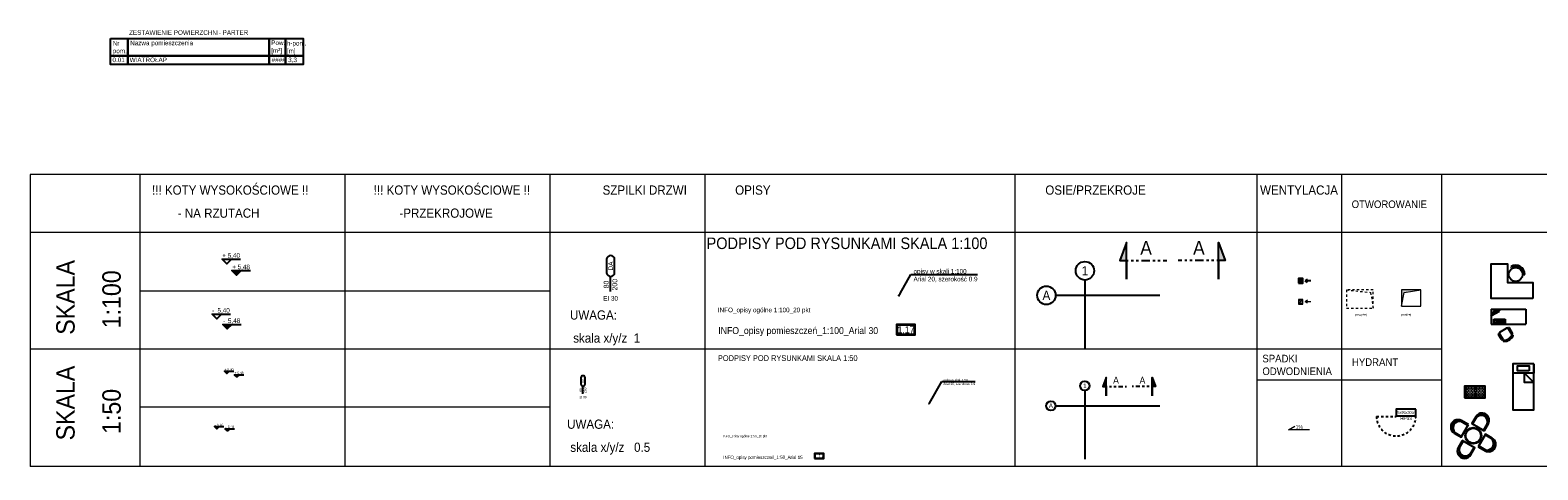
# Model space of a CAD drawing. Header units: metres. Extents: x 6502846 to 6512378, y 5892705 to 5896166.
# Tile 11 of 73: x 6503795 to 6503861, y 5894684 to 5894703. Entities that reach past the tile are written whole.
import ezdxf
from ezdxf import colors
from ezdxf.entities.mleader import LeaderData, LeaderLine
from ezdxf.enums import TextEntityAlignment as Align
from ezdxf.math import Vec2, Vec3

# ---------------------------------------------------------------- set-up
doc = ezdxf.new("R2010")
doc.units = ezdxf.units.M
doc.header["$MEASUREMENT"] = 0
for name, pattern in [('1KS_2KP-50', [37.05, 12, 6, -6.35, 0, -6.35, 0, -6.35]), ('ACAD_ISO03W100', [30, 12, -18]), ('DASHDOT', [1, 0.5, -0.25, 0, -0.25]), ('DASHED', [0.75, 0.5, -0.25]), ('OS_MODU-50', [96, 48, -24, 0, -24]), ('Osie$0$CONTINOUS', [0])]:
    doc.linetypes.add(name, pattern=pattern)
doc.layers.get('0').update_dxf_attribs({"color": 2})
for name, color, linetype, lineweight in [('_tabelki_ramki_cienkie', 251, 'Continuous', 5), ('A_spadki i odwodnienia', 134, 'Continuous', 0), ('A_wentylacja', 216, 'Continuous', 9), ('I_widok powyżej', 213, 'ACAD_ISO03W100', 15), ('I_widok_cienki', 152, 'Continuous', 5)]:
    doc.layers.add(name, color=color, linetype=linetype, lineweight=lineweight)
for name, color, linetype in [('A_hydranty', 20, 'Continuous'), ('A_wyposażenie_meble', 17, 'Continuous'), ('I_wentylacja', 105, 'Continuous'), ('INFO_linie przekrojowe', 33, '1KS_2KP-50'), ('INFO_opisy', 34, 'Continuous'), ('INFO_opisy pomieszczeń', 12, 'Continuous'), ('INFO_opisy stolarki', 32, 'Continuous'), ('INFO_osie', 35, 'OS_MODU-50'), ('INFO_rzędne', 21, 'Continuous')]:
    doc.layers.add(name, color=color, linetype=linetype)
doc.styles.add('ARCHENIKA_100_etykiety', font='arial.ttf', dxfattribs={"width": 0.9, "height": 30})
doc.styles.add('ARCHENIKA_100_opisy', font='arial.ttf', dxfattribs={"width": 0.9, "height": 20})
doc.styles.add('ARCHENIKA_100_podpisy', font='arial.ttf', dxfattribs={"width": 0.9, "height": 50})
doc.styles.add('ARCHENIKA_100_wymiary', font='arial.ttf', dxfattribs={"width": 0.9, "height": 15})
doc.styles.add('ARCHENIKA_50', font='arial.ttf', dxfattribs={"width": 0.9, "height": 10})
doc.styles.add('ARCHENIKA_50_etykiety', font='ARIALN.TTF', dxfattribs={"width": 0.9, "height": 15})
doc.styles.add('ARCHENIKA_50_podpisy', font='ARIALN.TTF', dxfattribs={"width": 0.9, "height": 25})
doc.styles.add('Arial', font='arial.ttf', dxfattribs={"width": 0.9})
doc.styles.add('CP_ATTR', font='romans.shx')
doc.styles.add('MPP_opisy_1-100', font='romans.shx', dxfattribs={"width": 0.6, "height": 25})

# ---------------------------------------------------------------- blocks, each defined once
blk = doc.blocks.new('kota wysokościowa względna wykończeniowa')
blk.add_lwpolyline([(20, 20), (0, 0), (-20, 20), (60, 20)])
at = {"style": 'Arial'}
for tag, p in [('%%P', (-20, 20)), ('205', (0, 20))]:
    blk.add_attdef(tag, text='', height=20, dxfattribs=at).set_placement(p, align=Align.BOTTOM_LEFT)
blk = doc.blocks.new('kota stropowa GORNA')
blk.add_lwpolyline([(18.5, -50.6), (-1.5, -70.6), (-21.5, -50.6), (58.5, -50.6)])
blk.add_solid([(-21.5, -50.6), (18.5, -50.6), (-1.5, -70.6), (18.5, -50.6)])
at = {"style": 'Arial'}
for tag, p in [('-', (-20, -25)), ('205', (0, -25))]:
    blk.add_attdef(tag, text='', height=20, dxfattribs=at).set_placement(p, align=Align.TOP_LEFT)
blk = doc.blocks.new('linia przekroju')
at = {"linetype": 'Continuous', "lineweight": 5}
h = blk.add_hatch(color=256, dxfattribs=at)
h.dxf.hatch_style = 1
h.paths.add_polyline_path([(0, -40.5), (0, 39.3), (14.4, 0), (0, 0)])
at = {"linetype": 'Continuous'}
blk.add_lwpolyline([(0, -40.5), (0, 39.3), (14.4, 0), (0, 0)], close=True, dxfattribs=at)
blk.add_lwpolyline([(14.4, 0), (-87.6, -0.1)])
at = {"linetype": 'Continuous', "style": 'ARCHENIKA_100_etykiety', "width": 0.9, "flags": 8}
blk.add_attdef('NR_PRZEKROJU', (-55.1, 12.6), '', height=30, dxfattribs=at)
blk = doc.blocks.new('zestawienie powierzchni')
at = {"linetype": 'Continuous', "lineweight": -3}
for points in [[(0, 45.8), (75.5, 45.8), (75.5, 8.3), (0, 8.3)], [(75.5, 45.8), (689.9, 45.8), (689.9, 8.3), (75.5, 8.3)], [(689.9, 45.8), (760, 45.8), (760, 8.3), (689.9, 8.3)], [(760, 45.8), (836.3, 45.8), (836.3, 8.3), (760, 8.3)]]:
    blk.add_lwpolyline(points, close=True, dxfattribs=at)
at = {"linetype": 'Continuous', "lineweight": -3, "style": 'ARCHENIKA_100_opisy', "width": 0.9}
blk.add_attdef('NR_POM', (8.6, 8.1), '', height=20, dxfattribs=at)
at = {"style": 'ARCHENIKA_100_opisy', "width": 0.9}
for tag, p in [('POM', (83.4, 8.1)), ('POW.', (699.9, 8.1)), ('WYS.', (771.3, 8.1))]:
    blk.add_attdef(tag, p, '', height=20, dxfattribs=at)
blk = doc.blocks.new('M_1')
at = {"layer": 'INFO_opisy stolarki'}
blk.add_line((0, -65), (0, 0), dxfattribs=at)
blk.add_lwpolyline([(-17.5, 73.7), (-17.5, 17.5, 1), (17.5, 17.5), (17.5, 73.7, 1)], format="xyb", close=True, dxfattribs=at)
at = {"layer": 'INFO_opisy stolarki', "style": 'Arial'}
blk.add_attdef('ADS_DRZWI:SYMBOL', text='', height=20, rotation=90, dxfattribs=at).set_placement((0, 45.6), align=Align.MIDDLE)
at = {"layer": 'INFO_opisy stolarki', "linetype": 'ByBlock', "style": 'Arial', "width": 0.9}
for tag, p in [('ADS_DRZWI:SZEROKOŚĆ', (-8, -34.5)), ('ADS_DRZWI:WYSOKOŚĆ', (29, -35.5))]:
    blk.add_attdef(tag, text='', height=20, rotation=90, dxfattribs=at).set_placement(p, align=Align.CENTER)
at = {"layer": 'INFO_opisy stolarki', "color": 1, "style": 'Arial'}
blk.add_attdef('ADS_DRZWI:ODPORNOŚĆ_OGNIOWA', text='', height=22, dxfattribs=at).set_placement((-0.1, -110.8), align=Align.BOTTOM_CENTER)
blk = doc.blocks.new('_Dot')
at = {"color": 0, "linetype": 'ByBlock', "lineweight": -2}
blk.add_line((-0.5, 0), (-1, 0), dxfattribs=at)
at = {"color": 0, "linetype": 'ByBlock', "const_width": 0.5}
blk.add_lwpolyline([(-0.25, 0, 1), (0.25, 0, 1)], format="xyb", close=True, dxfattribs=at)
blk = doc.blocks.new('metka pom')
h = blk.add_hatch(color=256)
h.paths.add_polyline_path([(-13.5, -39.4), (67.7, -39.4), (67.7, 5.5), (-13.5, 5.5)])
h.paths.add_polyline_path([(-10.9, -36.8), (65.1, -36.8), (65.1, 2.8), (-10.9, 2.8)], flags=16)
for points in [[(-13.5, -39.4), (67.7, -39.4), (67.7, 5.5), (-13.5, 5.5)], [(-10.9, -36.8), (65.1, -36.8), (65.1, 2.8), (-10.9, 2.8)]]:
    blk.add_lwpolyline(points, close=True)
at = {"style": 'ARCHENIKA_100_etykiety', "width": 0.9}
blk.add_attdef('NR_POM', text='', height=30, dxfattribs=at).set_placement((27.7, -17.7), align=Align.MIDDLE)
blk = doc.blocks.new('strzałka wentylacja')
for points in [[(-24, 0), (0, 0)], [(-10.4, 6), (0, 0)], [(-10.4, -6), (0, 0)]]:
    blk.add_lwpolyline(points)
blk = doc.blocks.new('I_wentylacja')
blk.add_line((4.3, 4.3), (15.7, 15.7, 0))
blk.add_lwpolyline([(0, 0), (20, 0), (20, 20), (0, 20)], close=True)
blk.add_circle((10, 10), 8)
at = {"style": 'Arial', "width": 0.9}
blk.add_attdef('NR', text='', height=8, dxfattribs=at).set_placement((10, 10, 0), align=Align.MIDDLE)
blk = doc.blocks.new('*U447')
at = {"ltscale": 20}
h = blk.add_hatch(color=256, dxfattribs=at)
h.dxf.hatch_style = 1
h.paths.add_polyline_path([(10.6, -10.6), (82.9, 0), (0, 0), (0, -70.3)])
for points in [[(82.9, 0), (0, 0), (0, -70.3), (82.9, -70.3)], [(10.6, -10.6), (82.9, 0), (0, 0), (0, -70.3)]]:
    blk.add_lwpolyline(points, close=True, dxfattribs=at)
blk = doc.blocks.new('*U449')
at = {"linetype": 'DASHED', "ltscale": 20}
blk.add_lwpolyline([(0, -115.2), (10.6, -10.6), (78.4, 0)], dxfattribs=at)
blk.add_lwpolyline([(78.4, 0), (0, 0), (0, -115.2), (78.4, -115.2)], close=True, dxfattribs=at)
blk = doc.blocks.new('stolik 4os')
for points in [[(54582.5, -29698.3), (54582.5, -29664, 1), (54519.5, -29664), (54519.5, -29698.3)], [(54578.6, -29698.3), (54578.6, -29664, 1), (54523.5, -29664), (54523.5, -29698.3)], [(54509, -29709.8), (54474.7, -29709.8, 1), (54474.7, -29772.8), (54509, -29772.8)], [(54509, -29713.7), (54474.7, -29713.7, 1), (54474.7, -29768.8), (54509, -29768.8)], [(54594, -29771.8), (54628.3, -29771.8, 1), (54628.3, -29708.8), (54594, -29708.8)], [(54594, -29767.9), (54628.3, -29767.9, 1), (54628.3, -29712.7), (54594, -29712.7)], [(54520.5, -29783.3), (54520.5, -29817.6, 1), (54583.5, -29817.6), (54583.5, -29783.3)], [(54524.5, -29783.3), (54524.5, -29817.6, 1), (54579.6, -29817.6), (54579.6, -29783.3)]]:
    blk.add_lwpolyline(points, format="xyb", close=True)
at = {"ltscale": 0.5}
for radius in [35, 32.5]:
    blk.add_circle((54551.5, -29740.8), radius, dxfattribs=at)
for centre, start, end in [((54551, -29671.9), 11.47834, 168.52166), ((54482.6, -29741.3), 101.47834, 258.52166), ((54620.4, -29740.3), 281.47834, 78.52166), ((54552, -29809.7), 191.47834, 348.52166)]:
    blk.add_arc(centre, 28.1, start, end)
blk = doc.blocks.new('krzeslo1')
for p, q in [((-7465.6, -14640.2), (-7468.1, -14635.9)), ((-7413.1, -14670.5), (-7408.1, -14670.5))]:
    blk.add_line(p, q)
blk.add_circle((-7448.1, -14670.5), 30)
for radius in [40, 35]:
    blk.add_arc((-7448.1, -14670.5), radius, 0, 120)
blk = doc.blocks.new('A$C04C6409C')
for p, q in [((0, 319), (0, 55)), ((20, 339), (20, 339)), ((20, 35), (20, 35)), ((37, 412), (37, 412)), ((40, 319), (40, 55)), ((55, 345), (55, 50)), ((445, 0), (105, 0)), ((255, 510), (295, 510)), ((255, 500), (255, 510)), ((255, 439), (255, 460)), ((295, 510), (295, 500)), ((295, 460), (295, 439)), ((495, 345), (495, 50)), ((510, 319), (510, 55)), ((513, 412), (513, 412)), ((530, 339), (530, 339)), ((530, 35), (530, 35)), ((550, 319), (550, 55))]:
    blk.add_line(p, q)
for centre, major_axis, start_param, end_param in [((20, 319), (14.1, 14.1), 0.785398, 2.356194), ((20, 55), (-14.1, 14.1), 0.785398, 2.356194), ((20, 319), (14.1, 14.1), 5.497787, 7.068583), ((20, 55), (-14.1, 14.1), 2.356194, 3.926991), ((54, 422), (14.1, 14.1), 1.296747, 2.911882), ((54, 422), (14.1, 14.1), 2.911882, 4.438339), ((275, 29), (333, 333), 0.27405, 1.296747), ((105, 345), (35.4, 35.4), 1.306944, 2.356194), ((105, 50), (-35.4, 35.4), 0.785398, 2.356194), ((275, 29), (305, 305), 0.27405, 1.296747), ((275, 49), (277, 277), 0.263853, 1.306944), ((445, 50), (-35.4, 35.4), 2.356194, 3.926991), ((445, 345), (35.4, 35.4), 5.497787, 6.547038), ((496, 422), (-14.1, 14.1), 1.844846, 3.371303), ((496, 422), (-14.1, 14.1), 3.371303, 4.986439), ((530, 319), (14.1, 14.1), 0.785398, 2.356194), ((530, 55), (-14.1, 14.1), 0.785398, 2.356194), ((530, 319), (14.1, 14.1), 5.497787, 7.068583), ((530, 55), (-14.1, 14.1), 2.356194, 3.926991)]:
    blk.add_ellipse(centre, major_axis=major_axis, ratio=1, start_param=start_param, end_param=end_param)
at = {"linetype": 'ByBlock', "style": 'CP_ATTR', "flags": 9}
for tag, p in [('PRODUCT-TYPE', (183, 492)), ('NAME', (183, 492)), ('GROUP', (183, 492)), ('NUMBER', (183, 492)), ('PRODUCER', (183, 492)), ('ARTICLE', (183, 492)), ('ORDER-NO', (183, 491)), ('CHARACTER', (183, 492)), ('WEIGHT', (183, 492)), ('OTHER', (183, 492)), ('PRICE', (183, 491))]:
    blk.add_attdef(tag, text='', height=0.05, dxfattribs=at).set_placement(p, align=Align.MIDDLE_LEFT)
blk = doc.blocks.new('A$C1B363780')
for p, q in [((0, 160), (500, 160)), ((0, 0), (0, 160)), ((90, 145), (15, 145)), ((15, 145), (15, 45)), ((15, 45), (90, 45)), ((90, 45), (90, 145)), ((168, 145), (108, 145)), ((108, 145), (108, 125)), ((108, 125), (128, 125)), ((108, 45), (108, 85)), ((108, 85), (168, 85)), ((168, 65), (108, 65)), ((168, 45), (108, 45)), ((108, 15), (108, 35)), ((108, 35), (168, 35)), ((168, 15), (108, 15)), ((128, 125), (128, 145)), ((128, 105), (128, 125)), ((148, 125), (128, 125)), ((148, 105), (128, 105)), ((128, 85), (128, 45)), ((128, 15), (128, 35)), ((148, 125), (148, 145)), ((148, 125), (148, 105)), ((148, 125), (168, 125)), ((148, 85), (148, 45)), ((148, 35), (148, 15)), ((168, 125), (168, 145)), ((168, 85), (168, 45)), ((168, 35), (168, 15)), ((485, 145), (185, 145)), ((185, 145), (185, 45)), ((185, 45), (485, 45)), ((485, 35), (185, 35)), ((185, 35), (185, 15)), ((185, 15), (485, 15)), ((255, 145), (255, 125)), ((255, 125), (415, 125)), ((415, 125), (415, 145)), ((485, 45), (485, 145)), ((485, 15), (485, 35)), ((500, 160), (500, 0)), ((500, 0), (0, 0))]:
    blk.add_line(p, q)
at = {"linetype": 'ByBlock', "style": 'CP_ATTR', "text_generation_flag": 4, "width": 2, "flags": 9}
for tag, p in [('OTHER', (134, 159)), ('PRICE', (134, 159)), ('EQUIPMENT', (134, 159)), ('QUANTITY', (134, 159)), ('WEIGHT', (134, 159)), ('CHARACTER', (134, 159)), ('ORDER-NO', (134, 158)), ('PRODUCT-TYPE', (134, 159)), ('ARTICLE', (134, 159)), ('PRODUCER', (134, 159)), ('NUMBER', (134, 159)), ('GROUP', (134, 159)), ('NAME', (134, 159))]:
    blk.add_attdef(tag, text='', height=0.03, dxfattribs=at).set_placement(p, align=Align.MIDDLE_LEFT)
blk = doc.blocks.new('A$C441439BD')
for p, q in [((5, 146), (0, 111)), ((0, 111), (396, 56)), ((4, 141), (400, 86)), ((16, 109), (50, 85)), ((341, 44), (50, 85)), ((380, 58), (341, 44)), ((396, 56), (400, 86))]:
    blk.add_line(p, q)
for start, end in [(172.09652, 352.09652), (41.75563, 122.43741)]:
    blk.add_arc((195, 64), 65, start, end)
blk = doc.blocks.new('lozko male2')
for points in [[(-7369.9, -15314.1), (-7369.9, -15354.1), (-7459.9, -15354.1)], [(-7369.9, -15394.5), (-7409.1, -15354.1)], [(-7369.9, -15394.5), (-7409.1, -15394.5), (-7409.1, -15354.1)]]:
    blk.add_lwpolyline(points)
for points in [[(-7369.9, -15314.1), (-7459.9, -15314.1), (-7459.9, -15514.1), (-7369.9, -15514.1)], [(-7389.6, -15344.5), (-7440.2, -15344.5), (-7440.2, -15323.1), (-7389.6, -15323.1)]]:
    blk.add_lwpolyline(points, close=True)
blk = doc.blocks.new('wycieraczka')
h = blk.add_hatch()
h.set_pattern_fill('GOST_GLASS', color=256, angle=315)
h.set_pattern_definition([(0, (0, 0), (6, -6), [5, -7]), (0, (1.5, -1.5), (6, -6), [2, -10]), (0, (1.5, 1.5), (6, -6), [2, -10])])
h.paths.add_polyline_path([(-7881.1, -14384.6), (-7795.1, -14384.6), (-7795.1, -14338.6), (-7881.1, -14338.6)])
for points in [[(-7883.1, -14386.6), (-7793.1, -14386.6), (-7793.1, -14336.6), (-7883.1, -14336.6)], [(-7881.1, -14384.6), (-7795.1, -14384.6), (-7795.1, -14338.6), (-7881.1, -14338.6)]]:
    blk.add_lwpolyline(points, close=True)
blk = doc.blocks.new('*U471')
at = {"lineweight": -3}
blk.add_lwpolyline([(-42.5, 0), (42.5, 0), (42.5, 30), (-42.5, 30)], close=True, dxfattribs=at)
at = {"linetype": 'DASHED', "lineweight": -3}
blk.add_lwpolyline([(127.5, 32), (42.5, 32)], dxfattribs=at)
blk.add_arc((42.5, 32), 85, 0, 180.00038, dxfattribs=at)
at = {"lineweight": -3, "style": 'Arial', "width": 0.9}
for s, height, p in [('85x95x30cm', 12, (0, 15)), ('HP33', 15, (-0.7, 40.5))]:
    blk.add_text(s, height=height, rotation=180, dxfattribs=at).set_placement(p, align=Align.MIDDLE_CENTER)
blk = doc.blocks.new('*U529')
blk.add_lwpolyline([(82.5, 0), (-9.2, 0), (18.8, 16.2)])
blk.add_lwpolyline([(82.5, 0), (-9.2, 0), (18.8, 16.2)])
at = {"style": 'MPP_opisy_1-100', "width": 0.6}
blk.add_attdef('%', (23.4, 4.7), '', height=25, dxfattribs=at)

msp = doc.modelspace()

# ---------------------------------------------------------------- linework, layer by layer
at = {"layer": '_tabelki_ramki_cienkie'}
for p, q in [((6503800.193, 5894691.917), (6503817.995, 5894691.917)), ((6503800.193, 5894686.872), (6503817.995, 5894686.872))]:
    msp.add_line(p, q, dxfattribs=at)
for points in [[(6503795.437, 5894696.961), (6503795.437, 5894684.285)], [(6503809.094, 5894696.961), (6503795.437, 5894696.961)], [(6503800.193, 5894696.961), (6503800.193, 5894684.285)], [(6503809.094, 5894696.961), (6503809.094, 5894684.285)], [(6503817.995, 5894696.961), (6503809.094, 5894696.961)], [(6503817.995, 5894696.961), (6503817.995, 5894684.285)], [(6503826.896, 5894696.961), (6503817.995, 5894696.961)], [(6503824.727, 5894696.961), (6503824.727, 5894684.285)], [(6503916.205, 5894696.961), (6503826.896, 5894696.961)], [(6503838.191, 5894696.961), (6503838.191, 5894684.285)], [(6503848.689, 5894696.961), (6503848.689, 5894684.285)], [(6503852.362, 5894696.961), (6503852.362, 5894684.285)], [(6503856.709, 5894696.961), (6503856.709, 5894684.285)], [(6503916.205, 5894694.439), (6503795.437, 5894694.439)], [(6503795.437, 5894689.395), (6503856.709, 5894689.395)], [(6503848.689, 5894688.053), (6503856.709, 5894688.053)], [(6503916.205, 5894684.285), (6503795.437, 5894684.285)]]:
    msp.add_lwpolyline(points, dxfattribs=at)
at = {"layer": 'A_wyposażenie_meble'}
for p, q in [((6503858.866, 5894691.117), (6503860.366, 5894691.117)), ((6503858.866, 5894691.117), (6503858.866, 5894690.467)), ((6503860.366, 5894691.117), (6503860.366, 5894690.467)), ((6503858.866, 5894690.467), (6503860.366, 5894690.467))]:
    msp.add_line(p, q, dxfattribs=at)
msp.add_lwpolyline([(6503860.669, 5894691.578), (6503858.869, 5894691.578), (6503858.869, 5894693.078), (6503859.569, 5894693.078), (6503859.569, 5894692.278), (6503860.669, 5894692.278), (6503860.669, 5894691.578)], dxfattribs=at)
at = {"layer": 'INFO_opisy', "linetype": 'Continuous', "lineweight": -3}
for points in [[(6503798.92, 5894702.851), (6503799.676, 5894702.851), (6503799.676, 5894702.097), (6503798.92, 5894702.097)], [(6503799.676, 5894702.851), (6503805.82, 5894702.851), (6503805.82, 5894702.097), (6503799.676, 5894702.097)], [(6503805.82, 5894702.851), (6503806.52, 5894702.851), (6503806.52, 5894702.097), (6503805.82, 5894702.097)], [(6503806.52, 5894702.851), (6503807.284, 5894702.851), (6503807.284, 5894702.097), (6503806.52, 5894702.097)]]:
    msp.add_lwpolyline(points, close=True, dxfattribs=at)
at = {"layer": 'INFO_osie', "ltscale": 2}
for p, q in [((6503841.227, 5894692.379), (6503841.227, 5894689.406)), ((6503839.956, 5894691.715), (6503844.481, 5894691.715))]:
    msp.add_line(p, q, dxfattribs=at)
at = {"layer": 'INFO_osie'}
for p, q in [((6503841.223, 5894687.588), (6503841.223, 5894684.614)), ((6503839.952, 5894686.923), (6503844.476, 5894686.923))]:
    msp.add_line(p, q, dxfattribs=at)
at = {"layer": 'INFO_osie', "linetype": 'Continuous'}
for centre, radius in [((6503841.227, 5894692.779), 0.4), ((6503839.556, 5894691.715), 0.4), ((6503841.223, 5894687.788), 0.2), ((6503839.752, 5894686.923), 0.2)]:
    msp.add_circle(centre, radius, dxfattribs=at)

# ---------------------------------------------------------------- block references
at = {"layer": 'A_hydranty', "xscale": 0.01, "yscale": 0.01, "zscale": 0.01, "rotation": 180}
msp.add_blockref('*U471', (6503855.165, 5894686.782), dxfattribs=at)
at = {"layer": 'A_spadki i odwodnienia'}
ref = msp.add_blockref('*U529', (6503850.16, 5894685.881), dxfattribs=dict(at, xscale=0.01, yscale=0.01, zscale=0.01))
ref.add_attrib('%', '1%', (6503850.375, 5894685.928), dxfattribs={"layer": '0', "height": 0.16, "style": 'Arial', "width": 0.9})
at = {"layer": 'A_wentylacja', "xscale": 0.01, "yscale": 0.01, "zscale": 0.01}
msp.add_blockref('I_wentylacja', (6503850.494, 5894691.334, 0), dxfattribs=at).add_auto_attribs({'NR': '2'})
at = {"layer": 'A_wentylacja', "xscale": 0.01, "yscale": 0.01, "zscale": 0.01, "rotation": 180}
msp.add_blockref('strzałka wentylacja', (6503850.793, 5894691.439), dxfattribs=at)
at = {"layer": 'A_wyposażenie_meble', "xscale": 0.01, "yscale": 0.01, "zscale": 0.01}
for name, p in [('krzeslo1', (6503934.41, 5894839.326)), ('lozko male2', (6503934.41, 5894841.884)), ('wycieraczka', (6503936.54, 5894831.141))]:
    msp.add_blockref(name, p, dxfattribs=at)
at = {"layer": 'A_wyposażenie_meble'}
for name, p, xscale, yscale, zscale, rotation in [('A$C441439BD', (6503858.823, 5894690.97), -0.001, 0.001, 0.001, 201.2283333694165), ('A$C1B363780', (6503859.477, 5894690.674), 0.001, 0.001, 0.001, 180), ('A$C04C6409C', (6503859.626, 5894690.351), 0.0009999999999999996, 0.0009999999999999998, 0.0009999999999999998, 210.9921061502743), ('stolik 4os', (6503327.77, 5894361.9), 0.01, 0.01, 0.01, 59.99999999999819)]:
    msp.add_blockref(name, p, dxfattribs=dict(at, xscale=xscale, yscale=yscale, zscale=zscale, rotation=rotation))
at = {"layer": 'I_wentylacja', "xscale": 0.01, "yscale": 0.01, "zscale": 0.01}
msp.add_blockref('I_wentylacja', (6503850.494, 5894692.242, 0), dxfattribs=at).add_auto_attribs({'NR': '2'})
at = {"layer": 'I_wentylacja', "xscale": 0.01, "yscale": 0.01, "zscale": 0.01, "rotation": 180}
msp.add_blockref('strzałka wentylacja', (6503850.793, 5894692.337), dxfattribs=at)
at = {"layer": 'I_widok powyżej', "xscale": 0.01, "yscale": 0.01, "zscale": 0.01, "rotation": 270.018284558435}
msp.add_blockref('*U449', (6503853.738, 5894691.948), dxfattribs=at)
at = {"layer": 'I_widok_cienki', "linetype": 'ByBlock', "xscale": 0.009999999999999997, "yscale": 0.01, "zscale": 0.01, "rotation": 359.9817154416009}
msp.add_blockref('*U447', (6503854.976, 5894691.948), dxfattribs=at)
at = {"layer": 'INFO_linie przekrojowe', "linetype": 'DASHDOT'}
ref = msp.add_blockref('linia przekroju', (6503843.032, 5894693.223), dxfattribs=dict(at, xscale=-0.02, yscale=0.02, zscale=0.02))
ref.add_attrib('NR_PRZEKROJU', 'A', dxfattribs={"layer": '0', "linetype": 'Continuous', "height": 0.6, "style": 'ARCHENIKA_100_etykiety', "width": 0.9}).set_placement((6503843.631, 5894693.296), align=Align.BOTTOM_LEFT)
at = {"layer": 'INFO_linie przekrojowe'}
ref = msp.add_blockref('linia przekroju', (6503847.027, 5894693.223), dxfattribs=dict(at, xscale=0.02, yscale=0.02, zscale=0.02))
ref.add_attrib('NR_PRZEKROJU', 'A', dxfattribs={"layer": '0', "linetype": 'Continuous', "height": 0.6, "style": 'ARCHENIKA_100_etykiety', "width": 0.9}).set_placement((6503845.925, 5894693.296), align=Align.BOTTOM_LEFT)
ref = msp.add_blockref('linia przekroju', (6503842.153, 5894687.754), dxfattribs=dict(at, xscale=-0.01, yscale=0.01, zscale=0.01))
ref.add_attrib('NR_PRZEKROJU', 'A', dxfattribs={"layer": '0', "linetype": 'Continuous', "height": 0.3, "style": 'ARCHENIKA_100_etykiety', "width": 0.9}).set_placement((6503842.452, 5894687.791), align=Align.BOTTOM_LEFT)
ref = msp.add_blockref('linia przekroju', (6503844.15, 5894687.754), dxfattribs=dict(at, xscale=0.01, yscale=0.01, zscale=0.01))
ref.add_attrib('NR_PRZEKROJU', 'A', dxfattribs={"layer": '0', "linetype": 'Continuous', "height": 0.3, "style": 'ARCHENIKA_100_etykiety', "width": 0.9}).set_placement((6503843.599, 5894687.791), align=Align.BOTTOM_LEFT)
at = {"layer": 'INFO_opisy'}
ref = msp.add_blockref('zestawienie powierzchni', (6503798.92, 5894701.639), dxfattribs=dict(at, xscale=0.01, yscale=0.01, zscale=0.01))
ref.add_attrib('NR_POM', '0.01', dxfattribs={"layer": '0', "color": 0, "linetype": 'Continuous', "lineweight": -2, "height": 0.2, "style": 'ARCHENIKA_100_opisy', "width": 0.9}).set_placement((6503799.011, 5894701.77), align=Align.BOTTOM_LEFT)
ref.add_attrib('POM', 'WIATROŁAP', dxfattribs={"layer": '0', "color": 0, "height": 0.2, "style": 'ARCHENIKA_100_opisy', "width": 0.9}).set_placement((6503799.758, 5894701.77), align=Align.BOTTOM_LEFT)
ref.add_attrib('POW.', '#### ', dxfattribs={"layer": '0', "color": 0, "height": 0.2, "style": 'ARCHENIKA_100_opisy', "width": 0.9}).set_placement((6503805.924, 5894701.77), align=Align.BOTTOM_LEFT)
ref.add_attrib('WYS.', '3,3', dxfattribs={"layer": '0', "color": 0, "height": 0.2, "style": 'ARCHENIKA_100_opisy', "width": 0.9}).set_placement((6503806.638, 5894701.77), align=Align.BOTTOM_LEFT)
ref = msp.add_blockref('M_1', (6503820.638, 5894692.531), dxfattribs=dict(at, xscale=0.01, yscale=0.01, zscale=0.01))
ref.add_attrib('ADS_DRZWI:WYSOKOŚĆ', '200', dxfattribs={"layer": 'INFO_opisy stolarki', "color": 0, "height": 0.22, "rotation": 90, "style": 'Arial', "width": 0.9}).set_placement((6503820.928, 5894692.176), align=Align.CENTER)
ref.add_attrib('ADS_DRZWI:SZEROKOŚĆ', '80', dxfattribs={"layer": 'INFO_opisy stolarki', "color": 0, "height": 0.22, "rotation": 90, "style": 'Arial', "width": 0.9}).set_placement((6503820.558, 5894692.186), align=Align.CENTER)
ref.add_attrib('ADS_DRZWI:SYMBOL', 'DA', dxfattribs={"layer": 'INFO_opisy stolarki', "height": 0.2, "rotation": 90, "style": 'Arial'}).set_placement((6503820.638, 5894692.987), align=Align.MIDDLE)
ref.add_attrib('ADS_DRZWI:ODPORNOŚĆ_OGNIOWA', 'EI 30', dxfattribs={"layer": 'INFO_opisy stolarki', "color": 1, "height": 0.2, "style": 'Arial', "width": 0.9}).set_placement((6503820.637, 5894691.424), align=Align.BOTTOM_CENTER)
ref = msp.add_blockref('M_1', (6503819.438, 5894687.774), dxfattribs=dict(at, xscale=0.005, yscale=0.005, zscale=0.005))
ref.add_attrib('ADS_DRZWI:WYSOKOŚĆ', '200', dxfattribs={"layer": 'INFO_opisy stolarki', "color": 0, "height": 0.11, "rotation": 90, "style": 'Arial', "width": 0.9}).set_placement((6503819.583, 5894687.596), align=Align.CENTER)
ref.add_attrib('ADS_DRZWI:SZEROKOŚĆ', '80', dxfattribs={"layer": 'INFO_opisy stolarki', "color": 0, "height": 0.11, "rotation": 90, "style": 'Arial', "width": 0.9}).set_placement((6503819.398, 5894687.601), align=Align.CENTER)
ref.add_attrib('ADS_DRZWI:SYMBOL', 'DA', dxfattribs={"layer": 'INFO_opisy stolarki', "height": 0.1, "rotation": 90, "style": 'Arial'}).set_placement((6503819.438, 5894688.002), align=Align.MIDDLE)
ref.add_attrib('ADS_DRZWI:ODPORNOŚĆ_OGNIOWA', 'EI 30', dxfattribs={"layer": 'INFO_opisy stolarki', "color": 1, "height": 0.1, "style": 'Arial', "width": 0.9}).set_placement((6503819.437, 5894687.22), align=Align.BOTTOM_CENTER)
at = {"layer": 'INFO_opisy pomieszczeń'}
ref = msp.add_blockref('metka pom', (6503833.185, 5894690.399), dxfattribs=dict(at, xscale=0.01, yscale=0.01, zscale=0.01))
ref.add_attrib('NR_POM', '1.17', dxfattribs={"height": 0.3, "style": 'ARCHENIKA_100_etykiety', "width": 0.9}).set_placement((6503833.463, 5894690.222), align=Align.MIDDLE)
ref = msp.add_blockref('metka pom', (6503829.551, 5894684.83), dxfattribs=dict(at, xscale=0.005, yscale=0.005, zscale=0.005))
ref.add_attrib('NR_POM', '1.17', dxfattribs={"height": 0.15, "style": 'ARCHENIKA_100_etykiety', "width": 0.9}).set_placement((6503829.689, 5894684.742), align=Align.MIDDLE)
at = {"layer": 'INFO_rzędne'}
ref = msp.add_blockref('kota wysokościowa względna wykończeniowa', (6503803.975, 5894693.086), dxfattribs=dict(at, xscale=0.01, yscale=0.01, zscale=0.01))
ref.add_attrib('0,00', '5,40', dxfattribs={"layer": '0', "height": 0.2, "style": 'ARCHENIKA_100_opisy', "width": 0.9}).set_placement((6503804.014, 5894693.286), align=Align.BOTTOM_LEFT)
ref.add_attrib('%%P', '+', dxfattribs={"layer": '0', "height": 0.2, "style": 'ARCHENIKA_100_opisy', "width": 0.9}).set_placement((6503803.775, 5894693.286), align=Align.BOTTOM_LEFT)
ref = msp.add_blockref('kota stropowa GORNA', (6503804.415, 5894693.293), dxfattribs=dict(at, xscale=0.01, yscale=0.01, zscale=0.01))
ref.add_attrib('-', '+', dxfattribs={"layer": '0', "height": 0.2, "style": 'ARCHENIKA_100_opisy', "width": 0.9}).set_placement((6503804.215, 5894692.787), align=Align.BOTTOM_LEFT)
ref.add_attrib('205', '5,48', dxfattribs={"layer": '0', "height": 0.2, "style": 'ARCHENIKA_100_opisy', "width": 0.9}).set_placement((6503804.443, 5894692.787), align=Align.BOTTOM_LEFT)
ref = msp.add_blockref('kota wysokościowa względna wykończeniowa', (6503803.539, 5894690.701), dxfattribs=dict(at, xscale=0.01, yscale=0.01, zscale=0.01))
ref.add_attrib('0,00', '5,40', dxfattribs={"layer": '0', "height": 0.2, "style": 'ARCHENIKA_100_opisy', "width": 0.9}).set_placement((6503803.57, 5894690.901), align=Align.BOTTOM_LEFT)
ref.add_attrib('%%P', '-', dxfattribs={"layer": '0', "height": 0.2, "style": 'ARCHENIKA_100_opisy', "width": 0.9}).set_placement((6503803.339, 5894690.901), align=Align.BOTTOM_LEFT)
ref = msp.add_blockref('kota stropowa GORNA', (6503804.011, 5894690.961), dxfattribs=dict(at, xscale=0.01, yscale=0.01, zscale=0.01))
ref.add_attrib('-', '-', dxfattribs={"layer": '0', "height": 0.2, "style": 'ARCHENIKA_100_opisy', "width": 0.9}).set_placement((6503803.811, 5894690.455), align=Align.BOTTOM_LEFT)
ref.add_attrib('205', '5,48', dxfattribs={"layer": '0', "height": 0.2, "style": 'ARCHENIKA_100_opisy', "width": 0.9}).set_placement((6503804.024, 5894690.455), align=Align.BOTTOM_LEFT)
ref = msp.add_blockref('kota wysokościowa względna wykończeniowa', (6503803.975, 5894688.319), dxfattribs=dict(at, xscale=0.005, yscale=0.005, zscale=0.005))
ref.add_attrib('0,00', '5,40', dxfattribs={"layer": '0', "height": 0.1, "style": 'ARCHENIKA_50', "width": 0.9}).set_placement((6503803.994, 5894688.419), align=Align.BOTTOM_LEFT)
ref.add_attrib('%%P', '+', dxfattribs={"layer": '0', "height": 0.1, "style": 'ARCHENIKA_50', "width": 0.9}).set_placement((6503803.875, 5894688.419), align=Align.BOTTOM_LEFT)
ref = msp.add_blockref('kota stropowa GORNA', (6503804.415, 5894688.526), dxfattribs=dict(at, xscale=0.005, yscale=0.005, zscale=0.005))
ref.add_attrib('-', '+', dxfattribs={"layer": '0', "height": 0.1, "style": 'ARCHENIKA_50', "width": 0.9}).set_placement((6503804.315, 5894688.273), align=Align.BOTTOM_LEFT)
ref.add_attrib('205', '5,48', dxfattribs={"layer": '0', "height": 0.1, "style": 'ARCHENIKA_50', "width": 0.9}).set_placement((6503804.429, 5894688.273), align=Align.BOTTOM_LEFT)
ref = msp.add_blockref('kota wysokościowa względna wykończeniowa', (6503803.539, 5894685.923), dxfattribs=dict(at, xscale=0.005, yscale=0.005, zscale=0.005))
ref.add_attrib('0,00', '5,40', dxfattribs={"layer": '0', "height": 0.1, "style": 'ARCHENIKA_50', "width": 0.9}).set_placement((6503803.555, 5894686.023), align=Align.BOTTOM_LEFT)
ref.add_attrib('%%P', '-', dxfattribs={"layer": '0', "height": 0.15, "style": 'ARCHENIKA_100_wymiary', "width": 0.9}).set_placement((6503803.439, 5894685.979), align=Align.BOTTOM_LEFT)
ref = msp.add_blockref('kota stropowa GORNA', (6503804.011, 5894686.183), dxfattribs=dict(at, xscale=0.005, yscale=0.005, zscale=0.005))
ref.add_attrib('-', '-', dxfattribs={"layer": '0', "height": 0.1, "style": 'ARCHENIKA_50', "width": 0.9}).set_placement((6503803.911, 5894685.931), align=Align.BOTTOM_LEFT)
ref.add_attrib('205', '5,48', dxfattribs={"layer": '0', "height": 0.1, "style": 'ARCHENIKA_50', "width": 0.9}).set_placement((6503804.017, 5894685.931), align=Align.BOTTOM_LEFT)

# ---------------------------------------------------------------- texts
at = {"char_height": 0.33, "attachment_point": 1, "line_spacing_factor": 1.5, "style": 'Arial'}
for s, insert, width in [('{\\H1.212x;         !!! KOTY WYSOKOŚCIOWE !!\\P                 - NA RZUTACH\\P}\\P          ', (6503799.471, 5894696.48), 9.62321), ('{\\H1.212x;         !!! KOTY WYSOKOŚCIOWE !!\\P                 -PRZEKROJOWE\\P}\\P          ', (6503809.094, 5894696.48), 8.90093), ('{\\H1.212x;       SZPILKI DRZWI}\\P          ', (6503819.312, 5894696.48), 8.62573), ('{\\H1.212x;OPISY}\\P          ', (6503826.044, 5894696.48), 8.62573), ('{\\H1.212x;OSIE/PRZEKROJE}\\P          ', (6503839.509, 5894696.48), 8.62573), ('{\\H1.212x;WENTYLACJA}          ', (6503848.833, 5894696.48), 8.62573), ('{\\H1.212x;UWAGA:\\P skala x/y/z  1}          ', (6503818.873, 5894691.062), 12.94387), ('{\\H1.212x;UWAGA:\\P skala x/y/z   0.5}\\P          ', (6503818.749, 5894686.326), 12.94387)]:
    msp.add_mtext(s, dxfattribs=dict(at, insert=insert, width=width))
for s, insert, char_height, width, attachment_point, style in [('\\pxi-3,l3,t3;OTWOROWANIE', (6503852.809, 5894695.831), 0.33, 8.62573, 1, 'Arial'), ('\\pi-30,l30,t30;powyżej', (6503852.96, 5894690.864), 0.1, 5.47565, 4, 'ARCHENIKA_100_opisy'), ('\\pi-30,l30,t30;poniżej', (6503854.958, 5894690.864), 0.1, 5.47565, 4, 'ARCHENIKA_100_opisy'), ('SPADKI\\PODWODNIENIA', (6503848.933, 5894689.137), 0.33, 8.62573, 1, 'Arial'), ('\\pxi-3,l3,t3;HYDRANT', (6503852.822, 5894688.982), 0.33, 8.62573, 1, 'Arial')]:
    msp.add_mtext(s, dxfattribs=dict(insert=insert, char_height=char_height, width=width, attachment_point=attachment_point, style=style))
at = {"char_height": 0.66, "width": 8.04759, "attachment_point": 1, "rotation": 90, "line_spacing_factor": 1.5, "style": 'Arial'}
for s, insert in [('{\\H1.212x;SKALA\\P 1:100            \\P\\P}\\P^I', (6503796.57, 5894690.004)), ('{\\H1.212x;SKALA\\P 1:50            \\P\\P}\\P^I', (6503796.57, 5894685.421))]:
    msp.add_mtext(s, dxfattribs=dict(at, insert=insert))
at = {"layer": 'INFO_opisy', "char_height": 0.2, "attachment_point": 1, "style": 'ARCHENIKA_100_opisy'}
for s, width, gutter_width, insert in [('\\pxql;ZESTAWIENIE POWIERZCHNI- PARTER', 9.329, 0, (6503799.733, 5894703.212)), ('\\pxql;Nr \\Ppom.\\P\\pxql;', 1.45889, 0.217, (6503799.024, 5894702.75)), ('\\pxql;Nazwa pomieszczenia', 4.26567, 0, (6503799.778, 5894702.762))]:
    msp.add_mtext_dynamic_manual_height_columns(s, width=width, gutter_width=gutter_width, heights=[100.185], dxfattribs=dict(at, insert=insert))
at = {"layer": 'INFO_opisy'}
for s, insert, char_height, width, attachment_point, style in [('Pow.  \\P[m²]', (6503805.904, 5894702.769), 0.2, 3.12797, 1, 'ARCHENIKA_100_opisy'), ('h-pom. [m]', (6503806.58, 5894702.75), 0.2, 0.7034, 1, 'ARCHENIKA_100_opisy'), ('PODPISY POD RYSUNKAMI SKALA 1:100', (6503824.805, 5894693.969), 0.5, 12.10581, 4, 'ARCHENIKA_100_podpisy'), ('INFO_opisy ogólne 1:100_20 pkt', (6503825.293, 5894691.05), 0.2, 3.74412, 4, 'ARCHENIKA_100_opisy'), ('PODPISY POD RYSUNKAMI SKALA 1:50', (6503825.295, 5894688.99), 0.25, 6.56907, 4, 'ARCHENIKA_50_podpisy'), ('INFO_opisy ogólne 1:50_10 pkt', (6503825.497, 5894685.596), 0.1, 3.74412, 4, 'ARCHENIKA_50')]:
    msp.add_mtext(s, dxfattribs=dict(at, insert=insert, char_height=char_height, width=width, attachment_point=attachment_point, style=style))
at = {"layer": 'INFO_opisy pomieszczeń', "attachment_point": 4}
for s, insert, char_height, width, style in [('INFO_opisy pomieszczeń_1:100_Arial 30', (6503825.312, 5894690.14), 0.3, 11.05175, 'ARCHENIKA_100_etykiety'), ('INFO_opisy pomieszczeń_1:50_Arial 15', (6503825.528, 5894684.665), 0.15, 4.24326, 'ARCHENIKA_50_etykiety')]:
    msp.add_mtext(s, dxfattribs=dict(at, insert=insert, char_height=char_height, width=width, style=style))
at = {"layer": 'INFO_osie', "linetype": 'Osie$0$CONTINOUS', "style": 'ARCHENIKA_100_opisy', "width": 0.9}
for s, height, p in [('1', 0.4, (6503841.227, 5894692.779)), ('A', 0.4, (6503839.556, 5894691.715)), ('1', 0.2, (6503841.223, 5894687.788)), ('A', 0.2, (6503839.752, 5894686.923))]:
    msp.add_text(s, height=height, dxfattribs=at).set_placement(p, align=Align.MIDDLE_CENTER)

# ---------------------------------------------------------------- leaders
at = {"layer": 'INFO_opisy'}
ml = msp.add_multileader_mtext('Standard', dxfattribs=at)
ml.set_content('{\\C256;opisy w skali 1:100\\PArial 20, szerokość 0.9}', color=256, style='ARCHENIKA_100_opisy')
ml.set_leader_properties()
ml.set_arrow_properties(name='DOT')
ml.build(insert=Vec2(0, 0))
ml.multileader.update_dxf_attribs({"text_left_attachment_type": 6, "text_right_attachment_type": 6, "dogleg_length": 0.1, "arrow_head_size": 0.1})
ctx = ml.context
ctx.base_point, ctx.char_height, ctx.arrow_head_size, ctx.landing_gap_size, ctx.plane_origin = Vec3(6503833.778, 5894692.615), 0.2, 0.1, 0.01, Vec3(6503833.153, 5894691.705)
ctx.left_attachment, ctx.right_attachment = 6, 6
notes = []
notes.append((ctx, [(0, (1, 1, 0), (6503833.678, 5894692.615), (1, 0), 0.1, [(0, [(6503833.153, 5894691.705)], 0, [])])]))
ctx.mtext.insert, ctx.mtext.flow_direction = Vec3(6503833.788, 5894692.855), 5
ml = msp.add_multileader_mtext('Standard', dxfattribs=at)
ml.set_content('opisy w skali 1:50\\PArial 10, szerokość 0.9', color=256, style='ARCHENIKA_50')
ml.set_leader_properties()
ml.set_arrow_properties(name='DOT')
ml.build(insert=Vec2(0, 0))
ml.multileader.update_dxf_attribs({"text_left_attachment_type": 6, "text_right_attachment_type": 6, "dogleg_length": 0.05, "arrow_head_size": 0.05})
ctx = ml.context
ctx.base_point, ctx.char_height, ctx.arrow_head_size, ctx.landing_gap_size, ctx.plane_origin = Vec3(6503835.068, 5894687.971), 0.1, 0.05, 0.01, Vec3(6503834.452, 5894686.991)
ctx.left_attachment, ctx.right_attachment = 6, 6
notes.append((ctx, [(0, (1, 1, 0), (6503835.018, 5894687.971), (1, 0), 0.05, [(0, [(6503834.452, 5894686.991)], 0, [])])]))
ctx.mtext.insert, ctx.mtext.flow_direction = Vec3(6503835.078, 5894688.091), 5
for ctx, leaders in notes:
    for number, flags, end, landing, length, lines in leaders:
        leader = LeaderData()
        leader.index, (leader.has_last_leader_line, leader.has_dogleg_vector, leader.attachment_direction) = number, flags
        leader.last_leader_point, leader.dogleg_vector, leader.dogleg_length = Vec3(end), Vec3(landing), length
        for number, points, colour, breaks in lines:
            line = LeaderLine()
            line.index, line.vertices, line.color, line.breaks = number, Vec3.list(points), colors.encode_raw_color(colour), breaks
            leader.lines.append(line)
        ctx.leaders.append(leader)

doc.saveas('drawing.dxf')
